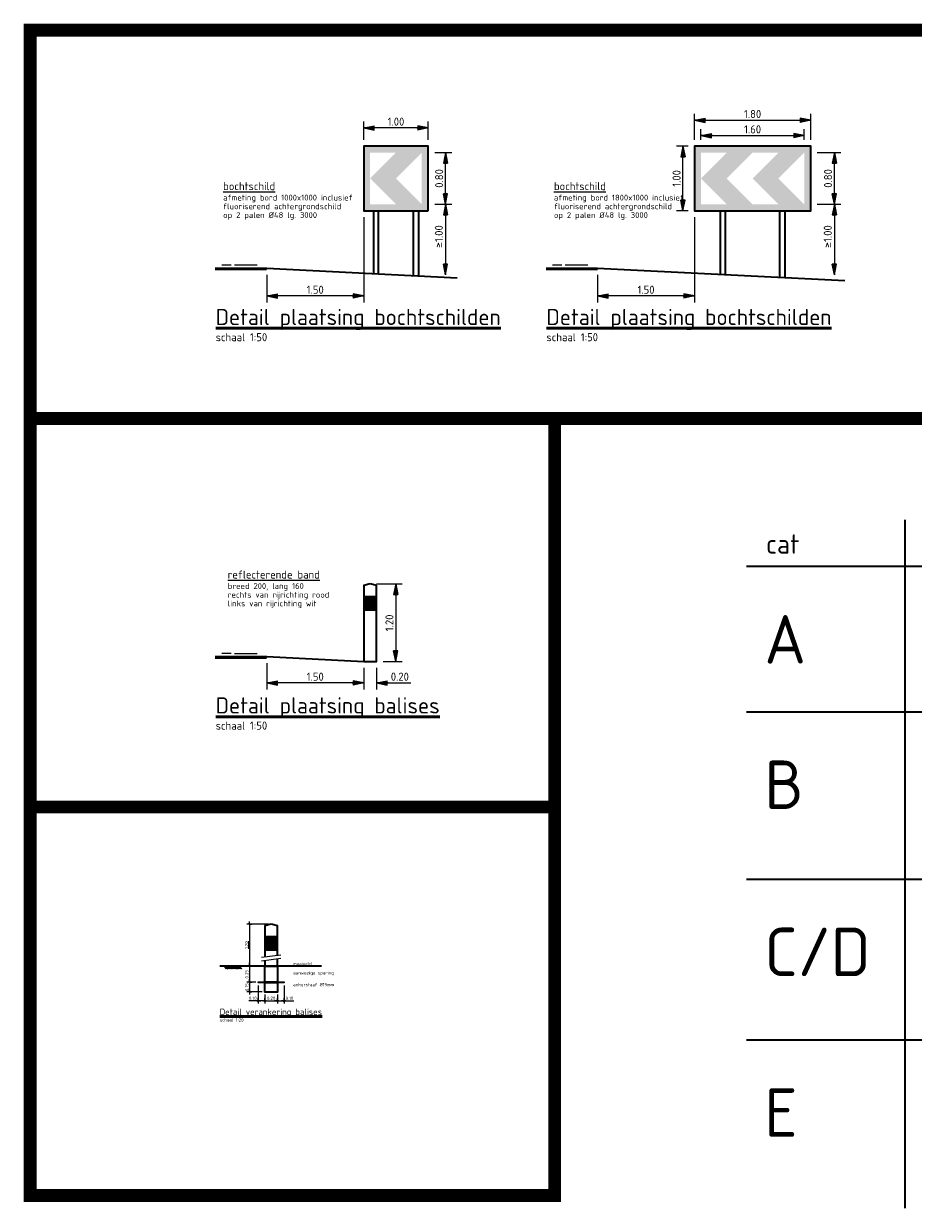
# Model space of a CAD drawing. Header units: metres. Extents: x -699 to 2316, y -1199 to 781.
# Tile 25 of 256: x 176 to 189, y -361 to -342. Entities that reach past the tile are written whole.
import ezdxf
from ezdxf.enums import TextEntityAlignment as Align

# ---------------------------------------------------------------- set-up
doc = ezdxf.new("R2010")
doc.units = ezdxf.units.M
doc.header["$PDMODE"] = 1
doc.linetypes.add('HIDDEN2', pattern=[4.7625, 3.175, -1.5875])
doc.linetypes.add('rtwcenter50', pattern=[15.25, 12, -1.5, 0.25, -1.5])
for name, color, linetype, lineweight in [('dp-nw-kantstrookverruwing', 1, 'ZIGZAG', 25), ('dp-nw-markering', 7, 'Continuous', 35), ('N-WA-VW-VERKEERSTEKEN_BORD-G', 7, 'Continuous', 35), ('to-xx-zichtlijn', 5, 'HIDDEN2', 5), ('X-XX-AL-M', 7, 'Continuous', 18), ('X-XX-AL-T18', 10, 'Continuous', 18), ('X-XX-AL-T25', 7, 'Continuous', 25), ('X-XX-AL-T35', 50, 'Continuous', 35), ('X-XX-AL-T50', 130, 'Continuous', 50)]:
    doc.layers.add(name, color=color, linetype=linetype, lineweight=lineweight)
doc.layers.add('N-WA-VW-VERKEERSTEKEN_GEEL', color=7, linetype='Continuous', lineweight=5, true_color=0xf7b500)
doc.layers.add('N-WA-VW-VERKEERSTEKEN_ROOD', color=7, linetype='Continuous', lineweight=5, true_color=0xbb1e10)
doc.styles.add('NLCS-ISO', font='NLCS-ISO.ttf')
doc.styles.add('NLCS-ISO Standaard', font='NLCS-ISO.ttf')
doc.styles.add('rtw_iso', font='iso-rtw.shx')
doc.linetypes.add('ZIGZAG', pattern='A,0.00254,-5.08,[131,ltypeshp.shx,S=5.08,R=0,X=-5.08,Y=0],-10.16,[131,ltypeshp.shx,S=5.08,R=180,X=5.08,Y=0],-5.08', length=20.32254)
doc.dimstyles.new('NLCS-M50-T25-Pijl-A', dxfattribs={"dimtxt": 0.125, "dimasz": 0.09375, "dimexe": 0.1, "dimexo": 0.1, "dimgap": 0.035, "dimtad": 1, "dimlfac": -1, "dimzin": 0, "dimdsep": 46, "dimtxsty": 'NLCS-ISO Standaard', "dimblk": 'Pijl', "dimblk1": 'Pijl', "dimblk2": 'Pijl', "dimcen": 2.5, "dimdle": 2, "dimclrd": 256, "dimclre": 256, "dimclrt": 256, "dimadec": 0, "dimazin": 0, "dimtfac": 1, "dimtofl": 0, "dimtmove": 0, "dimatfit": 3, "dimldrblk": 'Pijl', "dimfxl": 1, "dimtolj": 1, "dimtzin": 0, "dimlwd": 18, "dimlwe": 18, "dimarcsym": 0})
doc.dimstyles.new('RTW-LGO-20-B', dxfattribs={"dimtxt": 0.05, "dimasz": 0.01, "dimexe": 0.04, "dimexo": 0.04, "dimgap": 0.014, "dimtad": 1, "dimdec": 0, "dimlfac": 1000, "dimzin": 0, "dimdsep": 46, "dimtxsty": 'rtw_iso', "dimblk1": 'RTW-TIC-V1', "dimblk2": 'RTW-TIC-V1', "dimsah": 1, "dimcen": 2.5, "dimdle": 2, "dimclrd": 8, "dimclre": 8, "dimclrt": 256, "dimaunit": 2, "dimadec": 6, "dimazin": 0, "dimtfac": 1, "dimtdec": 4, "dimtmove": 0, "dimatfit": 0, "dimldrblk": 'RTW-TIC-V1', "dimfxl": 1, "dimtolj": 1, "dimtzin": 0, "dimlwd": 18, "dimlwe": 18, "dimarcsym": 0})

# ---------------------------------------------------------------- blocks, each defined once
blk = doc.blocks.new('Pijl')
h = blk.add_hatch(color=256)
h.paths.add_polyline_path([(0, 0), (-1.75, 0.35), (-1.75, 0)])
h.paths.add_polyline_path([(-1.75, 0), (-1.75, -0.35), (0, 0)])
for p, q in [((-1.9, 0), (0, 0)), ((0, 0), (-1.75, 0.35)), ((-1.75, 0.35), (-1.75, -0.35)), ((0, 0), (-1.75, -0.35))]:
    blk.add_line(p, q)
blk = doc.blocks.new('*D895')
at = {"layer": 'Defpoints', "color": 0, "transparency": 16777216}
for p in [(180.79, -352.258), (180.99, -352.258), (180.99, -352.59)]:
    blk.add_point(p, dxfattribs=at)
at = {"layer": 'X-XX-AL-M', "lineweight": 18, "transparency": 16777216}
for p, q in [((180.79, -352.358), (180.79, -352.69)), ((180.99, -352.358), (180.99, -352.69)), ((180.696, -352.59), (180.602, -352.59)), ((181.084, -352.59), (181.522, -352.59))]:
    blk.add_line(p, q, dxfattribs=at)
at = {"layer": 'X-XX-AL-M', "lineweight": 18, "transparency": 16777216, "xscale": 0.09375, "yscale": 0.09375, "zscale": 0.09375}
blk.add_blockref('Pijl', (180.79, -352.59), dxfattribs=at)
at = {"layer": 'X-XX-AL-M', "lineweight": 18, "transparency": 16777216, "xscale": 0.09375, "yscale": 0.09375, "zscale": 0.09375, "rotation": 180}
blk.add_blockref('Pijl', (180.99, -352.59), dxfattribs=at)
at = {"layer": 'X-XX-AL-M', "transparency": 16777216, "insert": (181.35, -352.493), "char_height": 0.125, "attachment_point": 5, "style": 'NLCS-ISO Standaard'}
blk.add_mtext('\\A1;0.20', dxfattribs=at)
blk = doc.blocks.new('*D896')
at = {"layer": 'Defpoints', "color": 0, "transparency": 16777216}
for p in [(180.89, -351.058), (180.99, -352.258), (181.286, -352.258)]:
    blk.add_point(p, dxfattribs=at)
at = {"layer": 'X-XX-AL-M', "lineweight": 18, "transparency": 16777216}
for p, q in [((180.99, -351.058), (181.386, -351.058)), ((181.286, -351.151), (181.286, -352.164)), ((181.09, -352.258), (181.386, -352.258))]:
    blk.add_line(p, q, dxfattribs=at)
at = {"layer": 'X-XX-AL-M', "lineweight": 18, "transparency": 16777216, "xscale": 0.09375, "yscale": 0.09375, "zscale": 0.09375}
for p, rotation in [((181.286, -351.058), 90), ((181.286, -352.258), 270)]:
    blk.add_blockref('Pijl', p, dxfattribs=dict(at, rotation=rotation))
at = {"layer": 'X-XX-AL-M', "transparency": 16777216, "insert": (181.189, -351.66), "char_height": 0.125, "attachment_point": 5, "rotation": 90, "style": 'NLCS-ISO Standaard'}
blk.add_mtext('\\A1;1.20', dxfattribs=at)
blk = doc.blocks.new('*D897')
at = {"layer": 'Defpoints', "color": 0, "transparency": 16777216}
for p in [(179.29, -352.183), (180.79, -352.258), (179.29, -352.59)]:
    blk.add_point(p, dxfattribs=at)
at = {"layer": 'X-XX-AL-M', "lineweight": 18, "transparency": 16777216}
for p, q in [((179.29, -352.283), (179.29, -352.69)), ((180.79, -352.358), (180.79, -352.69)), ((180.696, -352.59), (179.384, -352.59))]:
    blk.add_line(p, q, dxfattribs=at)
at = {"layer": 'X-XX-AL-M', "lineweight": 18, "transparency": 16777216, "xscale": 0.09375, "yscale": 0.09375, "zscale": 0.09375, "rotation": 180}
blk.add_blockref('Pijl', (179.29, -352.59), dxfattribs=at)
at = {"layer": 'X-XX-AL-M', "lineweight": 18, "transparency": 16777216, "xscale": 0.09375, "yscale": 0.09375, "zscale": 0.09375}
blk.add_blockref('Pijl', (180.79, -352.59), dxfattribs=at)
at = {"layer": 'X-XX-AL-M', "transparency": 16777216, "insert": (180.04, -352.493), "char_height": 0.125, "attachment_point": 5, "style": 'NLCS-ISO Standaard'}
blk.add_mtext('\\A1;1.50', dxfattribs=at)
blk = doc.blocks.new('*D898')
at = {"layer": 'Defpoints', "color": 0, "transparency": 16777216}
for p in [(181.79, -345.18), (182.057, -346.273), (182.057, -346.273)]:
    blk.add_point(p, dxfattribs=at)
at = {"layer": 'X-XX-AL-M', "lineweight": 18, "transparency": 16777216}
for p, q in [((181.89, -345.18), (182.157, -345.18)), ((182.057, -345.274), (182.057, -346.179))]:
    blk.add_line(p, q, dxfattribs=at)
at = {"layer": 'X-XX-AL-M', "lineweight": 18, "transparency": 16777216, "xscale": 0.09375, "yscale": 0.09375, "zscale": 0.09375}
for p, rotation in [((182.057, -345.18), 90), ((182.057, -346.273), 270)]:
    blk.add_blockref('Pijl', p, dxfattribs=dict(at, rotation=rotation))
at = {"layer": 'X-XX-AL-M', "transparency": 16777216, "insert": (181.954, -345.68), "char_height": 0.125, "attachment_point": 5, "rotation": 90, "style": 'NLCS-ISO Standaard'}
blk.add_mtext('\\A1;{\\fISOCPEUR|b0|i0|c0|p34;\\H1.0833x;≥}1.00', dxfattribs=at)
blk = doc.blocks.new('*D899')
at = {"layer": 'Defpoints', "color": 0, "transparency": 16777216}
for p in [(180.79, -345.28), (179.29, -346.17), (179.29, -346.6)]:
    blk.add_point(p, dxfattribs=at)
at = {"layer": 'X-XX-AL-M', "lineweight": 18, "transparency": 16777216}
for p, q in [((180.79, -345.38), (180.79, -346.7)), ((179.29, -346.27), (179.29, -346.7)), ((180.696, -346.6), (179.384, -346.6))]:
    blk.add_line(p, q, dxfattribs=at)
at = {"layer": 'X-XX-AL-M', "lineweight": 18, "transparency": 16777216, "xscale": 0.09375, "yscale": 0.09375, "zscale": 0.09375, "rotation": 180}
blk.add_blockref('Pijl', (179.29, -346.6), dxfattribs=at)
at = {"layer": 'X-XX-AL-M', "lineweight": 18, "transparency": 16777216, "xscale": 0.09375, "yscale": 0.09375, "zscale": 0.09375}
blk.add_blockref('Pijl', (180.79, -346.6), dxfattribs=at)
at = {"layer": 'X-XX-AL-M', "transparency": 16777216, "insert": (180.04, -346.503), "char_height": 0.125, "attachment_point": 5, "style": 'NLCS-ISO Standaard'}
blk.add_mtext('\\A1;1.50', dxfattribs=at)
blk = doc.blocks.new('*D900')
at = {"layer": 'Defpoints', "color": 0, "transparency": 16777216}
for p in [(187.712, -345.18), (188.079, -346.273), (188.079, -346.273)]:
    blk.add_point(p, dxfattribs=at)
at = {"layer": 'X-XX-AL-M', "lineweight": 18, "transparency": 16777216}
for p, q in [((187.812, -345.18), (188.179, -345.18)), ((188.079, -345.274), (188.079, -346.179))]:
    blk.add_line(p, q, dxfattribs=at)
at = {"layer": 'X-XX-AL-M', "lineweight": 18, "transparency": 16777216, "xscale": 0.09375, "yscale": 0.09375, "zscale": 0.09375}
for p, rotation in [((188.079, -345.18), 90), ((188.079, -346.273), 270)]:
    blk.add_blockref('Pijl', p, dxfattribs=dict(at, rotation=rotation))
at = {"layer": 'X-XX-AL-M', "transparency": 16777216, "insert": (187.976, -345.68), "char_height": 0.125, "attachment_point": 5, "rotation": 90, "style": 'NLCS-ISO Standaard'}
blk.add_mtext('\\A1;{\\fISOCPEUR|b0|i0|c0|p34;\\H1.0833x;≥}1.00', dxfattribs=at)
blk = doc.blocks.new('*D901')
at = {"layer": 'Defpoints', "color": 0, "transparency": 16777216}
for p in [(185.912, -345.28), (184.412, -346.17), (184.412, -346.6)]:
    blk.add_point(p, dxfattribs=at)
at = {"layer": 'X-XX-AL-M', "lineweight": 18, "transparency": 16777216}
for p, q in [((185.912, -345.38), (185.912, -346.7)), ((184.412, -346.27), (184.412, -346.7)), ((185.818, -346.6), (184.506, -346.6))]:
    blk.add_line(p, q, dxfattribs=at)
at = {"layer": 'X-XX-AL-M', "lineweight": 18, "transparency": 16777216, "xscale": 0.09375, "yscale": 0.09375, "zscale": 0.09375, "rotation": 180}
blk.add_blockref('Pijl', (184.412, -346.6), dxfattribs=at)
at = {"layer": 'X-XX-AL-M', "lineweight": 18, "transparency": 16777216, "xscale": 0.09375, "yscale": 0.09375, "zscale": 0.09375}
blk.add_blockref('Pijl', (185.912, -346.6), dxfattribs=at)
at = {"layer": 'X-XX-AL-M', "transparency": 16777216, "insert": (185.162, -346.503), "char_height": 0.125, "attachment_point": 5, "style": 'NLCS-ISO Standaard'}
blk.add_mtext('\\A1;1.50', dxfattribs=at)
blk = doc.blocks.new('RTW-TIC-V1')
at = {"color": 0, "lineweight": 18}
for p, q in [((0, 0), (-5, 0)), ((-1.4, -1.4), (1.4, 1.4)), ((0, 0), (0, 4)), ((0, 0), (4, 0)), ((0, 0), (0, -4))]:
    blk.add_line(p, q, dxfattribs=at)
blk = doc.blocks.new('*D902')
at = {"layer": 'Defpoints', "color": 0, "transparency": 16777216}
for p in [(179.358, -356.322), (179.02, -356.974), (179.258, -356.974)]:
    blk.add_point(p, dxfattribs=at)
at = {"layer": 'X-XX-AL-M', "color": 8, "lineweight": 18, "transparency": 16777216}
for p, q in [((179.318, -356.322), (178.98, -356.322)), ((179.02, -356.332), (179.02, -356.964)), ((179.218, -356.974), (178.98, -356.974))]:
    blk.add_line(p, q, dxfattribs=at)
at = {"layer": 'X-XX-AL-M', "color": 8, "lineweight": 18, "transparency": 16777216, "xscale": 0.01, "yscale": 0.01, "zscale": 0.01}
for p, rotation in [((179.02, -356.322), 90), ((179.02, -356.974), 270)]:
    blk.add_blockref('RTW-TIC-V1', p, dxfattribs=dict(at, rotation=rotation))
at = {"layer": 'X-XX-AL-M', "transparency": 16777216, "insert": (178.976, -356.648), "char_height": 0.05, "attachment_point": 5, "rotation": 90, "style": 'NLCS-ISO'}
blk.add_mtext('\\A1;{\\L1.20}', dxfattribs=at)
blk = doc.blocks.new('*D903')
at = {"layer": 'Defpoints', "color": 0, "transparency": 16777216}
for p in [(179.258, -356.974), (179.02, -357.224), (179.158, -357.224)]:
    blk.add_point(p, dxfattribs=at)
at = {"layer": 'X-XX-AL-M', "color": 8, "lineweight": 18, "transparency": 16777216}
for p, q in [((179.218, -356.974), (178.98, -356.974)), ((179.02, -356.984), (179.02, -357.214)), ((179.118, -357.224), (178.98, -357.224))]:
    blk.add_line(p, q, dxfattribs=at)
at = {"layer": 'X-XX-AL-M', "color": 8, "lineweight": 18, "transparency": 16777216, "xscale": 0.01, "yscale": 0.01, "zscale": 0.01}
for p, rotation in [((179.02, -356.974), 90), ((179.02, -357.224), 270)]:
    blk.add_blockref('RTW-TIC-V1', p, dxfattribs=dict(at, rotation=rotation))
at = {"layer": 'X-XX-AL-M', "transparency": 16777216, "insert": (178.981, -357.099), "char_height": 0.05, "attachment_point": 5, "rotation": 90, "style": 'NLCS-ISO'}
blk.add_mtext('\\A1;0.25', dxfattribs=at)
blk = doc.blocks.new('*D904')
at = {"layer": 'Defpoints', "color": 0, "transparency": 16777216}
for p in [(179.02, -357.374), (179.158, -357.224), (179.258, -357.374)]:
    blk.add_point(p, dxfattribs=at)
at = {"layer": 'X-XX-AL-M', "color": 8, "lineweight": 18, "transparency": 16777216}
for p, q in [((179.118, -357.224), (178.98, -357.224)), ((179.218, -357.374), (178.98, -357.374)), ((179.02, -357.234), (179.02, -357.364))]:
    blk.add_line(p, q, dxfattribs=at)
at = {"layer": 'X-XX-AL-M', "color": 8, "lineweight": 18, "transparency": 16777216, "xscale": 0.01, "yscale": 0.01, "zscale": 0.01}
for p, rotation in [((179.02, -357.224), 90), ((179.02, -357.374), 270)]:
    blk.add_blockref('RTW-TIC-V1', p, dxfattribs=dict(at, rotation=rotation))
at = {"layer": 'X-XX-AL-M', "transparency": 16777216, "insert": (178.981, -357.299), "char_height": 0.05, "attachment_point": 5, "rotation": 90, "style": 'NLCS-ISO'}
blk.add_mtext('\\A1;0.15', dxfattribs=at)
blk = doc.blocks.new('*D905')
at = {"layer": 'Defpoints', "color": 0, "transparency": 16777216}
for p in [(179.158, -357.234), (179.258, -357.374), (179.258, -357.51)]:
    blk.add_point(p, dxfattribs=at)
at = {"layer": 'X-XX-AL-M', "color": 8, "lineweight": 18, "transparency": 16777216}
for p, q in [((179.158, -357.274), (179.158, -357.55)), ((179.148, -357.51), (179.01, -357.51)), ((179.258, -357.51), (179.158, -357.51)), ((179.258, -357.414), (179.258, -357.55)), ((179.268, -357.51), (179.278, -357.51))]:
    blk.add_line(p, q, dxfattribs=at)
at = {"layer": 'X-XX-AL-M', "color": 8, "lineweight": 18, "transparency": 16777216, "xscale": 0.01, "yscale": 0.01, "zscale": 0.01}
blk.add_blockref('RTW-TIC-V1', (179.158, -357.51), dxfattribs=at)
at = {"layer": 'X-XX-AL-M', "color": 8, "lineweight": 18, "transparency": 16777216, "xscale": 0.01, "yscale": 0.01, "zscale": 0.01, "rotation": 180}
blk.add_blockref('RTW-TIC-V1', (179.258, -357.51), dxfattribs=at)
at = {"layer": 'X-XX-AL-M', "transparency": 16777216, "insert": (179.074, -357.471), "char_height": 0.05, "attachment_point": 5, "style": 'NLCS-ISO'}
blk.add_mtext('\\A1;0.10', dxfattribs=at)
blk = doc.blocks.new('*D906')
at = {"layer": 'Defpoints', "color": 0, "transparency": 16777216}
for p in [(179.258, -357.374), (179.458, -357.374), (179.458, -357.51)]:
    blk.add_point(p, dxfattribs=at)
at = {"layer": 'X-XX-AL-M', "color": 8, "lineweight": 18, "transparency": 16777216}
for p, q in [((179.258, -357.414), (179.258, -357.55)), ((179.268, -357.51), (179.448, -357.51)), ((179.458, -357.414), (179.458, -357.55))]:
    blk.add_line(p, q, dxfattribs=at)
at = {"layer": 'X-XX-AL-M', "color": 8, "lineweight": 18, "transparency": 16777216, "xscale": 0.01, "yscale": 0.01, "zscale": 0.01, "rotation": 180}
blk.add_blockref('RTW-TIC-V1', (179.258, -357.51), dxfattribs=at)
at = {"layer": 'X-XX-AL-M', "color": 8, "lineweight": 18, "transparency": 16777216, "xscale": 0.01, "yscale": 0.01, "zscale": 0.01}
blk.add_blockref('RTW-TIC-V1', (179.458, -357.51), dxfattribs=at)
at = {"layer": 'X-XX-AL-M', "transparency": 16777216, "insert": (179.358, -357.471), "char_height": 0.05, "attachment_point": 5, "style": 'NLCS-ISO'}
blk.add_mtext('\\A1;0.20', dxfattribs=at)
blk = doc.blocks.new('*D907')
at = {"layer": 'Defpoints', "color": 0, "transparency": 16777216}
for p in [(179.458, -357.374), (179.558, -357.234), (179.458, -357.51)]:
    blk.add_point(p, dxfattribs=at)
at = {"layer": 'X-XX-AL-M', "color": 8, "lineweight": 18, "transparency": 16777216}
for p, q in [((179.558, -357.274), (179.558, -357.55)), ((179.448, -357.51), (179.438, -357.51)), ((179.458, -357.414), (179.458, -357.55)), ((179.458, -357.51), (179.558, -357.51)), ((179.568, -357.51), (179.706, -357.51))]:
    blk.add_line(p, q, dxfattribs=at)
at = {"layer": 'X-XX-AL-M', "color": 8, "lineweight": 18, "transparency": 16777216, "xscale": 0.01, "yscale": 0.01, "zscale": 0.01}
blk.add_blockref('RTW-TIC-V1', (179.458, -357.51), dxfattribs=at)
at = {"layer": 'X-XX-AL-M', "color": 8, "lineweight": 18, "transparency": 16777216, "xscale": 0.01, "yscale": 0.01, "zscale": 0.01, "rotation": 180}
blk.add_blockref('RTW-TIC-V1', (179.558, -357.51), dxfattribs=at)
at = {"layer": 'X-XX-AL-M', "transparency": 16777216, "insert": (179.642, -357.471), "char_height": 0.05, "attachment_point": 5, "style": 'NLCS-ISO'}
blk.add_mtext('\\A1;0.10', dxfattribs=at)
blk = doc.blocks.new('*D911')
at = {"layer": 'Defpoints', "color": 0, "transparency": 16777216}
for p in [(181.79, -344.38), (182.057, -344.38), (181.79, -345.18)]:
    blk.add_point(p, dxfattribs=at)
at = {"layer": 'X-XX-AL-M', "lineweight": 18, "transparency": 16777216}
for p, q in [((181.89, -344.38), (182.157, -344.38)), ((182.057, -345.086), (182.057, -344.474)), ((181.89, -345.18), (182.157, -345.18))]:
    blk.add_line(p, q, dxfattribs=at)
at = {"layer": 'X-XX-AL-M', "lineweight": 18, "transparency": 16777216, "xscale": 0.09375, "yscale": 0.09375, "zscale": 0.09375}
for p, rotation in [((182.057, -344.38), 90), ((182.057, -345.18), 270)]:
    blk.add_blockref('Pijl', p, dxfattribs=dict(at, rotation=rotation))
at = {"layer": 'X-XX-AL-M', "transparency": 16777216, "insert": (181.959, -344.78), "char_height": 0.125, "attachment_point": 5, "rotation": 90, "style": 'NLCS-ISO Standaard'}
blk.add_mtext('\\A1;0.80', dxfattribs=at)
blk = doc.blocks.new('*D912')
at = {"layer": 'Defpoints', "color": 0, "transparency": 16777216}
for p in [(180.79, -343.999), (180.79, -344.28), (181.79, -344.28)]:
    blk.add_point(p, dxfattribs=at)
at = {"layer": 'X-XX-AL-M', "lineweight": 18, "transparency": 16777216}
for p, q in [((180.79, -344.18), (180.79, -343.899)), ((181.696, -343.999), (180.884, -343.999)), ((181.79, -344.18), (181.79, -343.899))]:
    blk.add_line(p, q, dxfattribs=at)
at = {"layer": 'X-XX-AL-M', "lineweight": 18, "transparency": 16777216, "xscale": 0.09375, "yscale": 0.09375, "zscale": 0.09375, "rotation": 180}
blk.add_blockref('Pijl', (180.79, -343.999), dxfattribs=at)
at = {"layer": 'X-XX-AL-M', "lineweight": 18, "transparency": 16777216, "xscale": 0.09375, "yscale": 0.09375, "zscale": 0.09375}
blk.add_blockref('Pijl', (181.79, -343.999), dxfattribs=at)
at = {"layer": 'X-XX-AL-M', "transparency": 16777216, "insert": (181.29, -343.901), "char_height": 0.125, "attachment_point": 5, "style": 'NLCS-ISO Standaard'}
blk.add_mtext('\\A1;1.00', dxfattribs=at)
blk = doc.blocks.new('*D913')
at = {"layer": 'Defpoints', "color": 0, "transparency": 16777216}
for p in [(187.612, -344.117), (186.012, -344.28), (187.612, -344.28)]:
    blk.add_point(p, dxfattribs=at)
at = {"layer": 'X-XX-AL-M', "lineweight": 18, "transparency": 16777216}
for p, q in [((186.012, -344.18), (186.012, -344.017)), ((186.106, -344.117), (187.518, -344.117)), ((187.612, -344.18), (187.612, -344.017))]:
    blk.add_line(p, q, dxfattribs=at)
at = {"layer": 'X-XX-AL-M', "lineweight": 18, "transparency": 16777216, "xscale": 0.09375, "yscale": 0.09375, "zscale": 0.09375, "rotation": 180}
blk.add_blockref('Pijl', (186.012, -344.117), dxfattribs=at)
at = {"layer": 'X-XX-AL-M', "lineweight": 18, "transparency": 16777216, "xscale": 0.09375, "yscale": 0.09375, "zscale": 0.09375}
blk.add_blockref('Pijl', (187.612, -344.117), dxfattribs=at)
at = {"layer": 'X-XX-AL-M', "transparency": 16777216, "insert": (186.812, -344.02), "char_height": 0.125, "attachment_point": 5, "style": 'NLCS-ISO Standaard'}
blk.add_mtext('\\A1;1.60', dxfattribs=at)
blk = doc.blocks.new('*D914')
at = {"layer": 'Defpoints', "color": 0, "transparency": 16777216}
for p in [(187.712, -343.88), (185.912, -344.28), (187.712, -344.28)]:
    blk.add_point(p, dxfattribs=at)
at = {"layer": 'X-XX-AL-M', "lineweight": 18, "transparency": 16777216}
for p, q in [((185.912, -344.18), (185.912, -343.78)), ((187.712, -344.18), (187.712, -343.78)), ((186.006, -343.88), (187.618, -343.88))]:
    blk.add_line(p, q, dxfattribs=at)
at = {"layer": 'X-XX-AL-M', "lineweight": 18, "transparency": 16777216, "xscale": 0.09375, "yscale": 0.09375, "zscale": 0.09375, "rotation": 180}
blk.add_blockref('Pijl', (185.912, -343.88), dxfattribs=at)
at = {"layer": 'X-XX-AL-M', "lineweight": 18, "transparency": 16777216, "xscale": 0.09375, "yscale": 0.09375, "zscale": 0.09375}
blk.add_blockref('Pijl', (187.712, -343.88), dxfattribs=at)
at = {"layer": 'X-XX-AL-M', "transparency": 16777216, "insert": (186.812, -343.783), "char_height": 0.125, "attachment_point": 5, "style": 'NLCS-ISO Standaard'}
blk.add_mtext('\\A1;1.80', dxfattribs=at)
blk = doc.blocks.new('*D915')
at = {"layer": 'Defpoints', "color": 0, "transparency": 16777216}
for p in [(187.712, -344.38), (188.079, -344.38), (187.712, -345.18)]:
    blk.add_point(p, dxfattribs=at)
at = {"layer": 'X-XX-AL-M', "lineweight": 18, "transparency": 16777216}
for p, q in [((187.812, -344.38), (188.179, -344.38)), ((188.079, -345.086), (188.079, -344.474)), ((187.812, -345.18), (188.179, -345.18))]:
    blk.add_line(p, q, dxfattribs=at)
at = {"layer": 'X-XX-AL-M', "lineweight": 18, "transparency": 16777216, "xscale": 0.09375, "yscale": 0.09375, "zscale": 0.09375}
for p, rotation in [((188.079, -344.38), 90), ((188.079, -345.18), 270)]:
    blk.add_blockref('Pijl', p, dxfattribs=dict(at, rotation=rotation))
at = {"layer": 'X-XX-AL-M', "transparency": 16777216, "insert": (187.981, -344.78), "char_height": 0.125, "attachment_point": 5, "rotation": 90, "style": 'NLCS-ISO Standaard'}
blk.add_mtext('\\A1;0.80', dxfattribs=at)
blk = doc.blocks.new('*D916')
at = {"layer": 'Defpoints', "color": 0, "transparency": 16777216}
for p in [(185.733, -344.28), (185.912, -344.28), (185.912, -345.28)]:
    blk.add_point(p, dxfattribs=at)
at = {"layer": 'X-XX-AL-M', "lineweight": 18, "transparency": 16777216}
for p, q in [((185.812, -344.28), (185.633, -344.28)), ((185.733, -345.186), (185.733, -344.374)), ((185.812, -345.28), (185.633, -345.28))]:
    blk.add_line(p, q, dxfattribs=at)
at = {"layer": 'X-XX-AL-M', "lineweight": 18, "transparency": 16777216, "xscale": 0.09375, "yscale": 0.09375, "zscale": 0.09375}
for p, rotation in [((185.733, -344.28), 90), ((185.733, -345.28), 270)]:
    blk.add_blockref('Pijl', p, dxfattribs=dict(at, rotation=rotation))
at = {"layer": 'X-XX-AL-M', "transparency": 16777216, "insert": (185.635, -344.78), "char_height": 0.125, "attachment_point": 5, "rotation": 90, "style": 'NLCS-ISO Standaard'}
blk.add_mtext('\\A1;1.00', dxfattribs=at)

msp = doc.modelspace()

# ---------------------------------------------------------------- hatches: boundary and pattern name
at = {"layer": 'N-WA-VW-VERKEERSTEKEN_GEEL'}
h = msp.add_hatch(color=256, dxfattribs=at)
h.dxf.hatch_style = 1
h.paths.add_polyline_path([(181.7899, -344.2801), (180.7899, -344.2801), (180.7899, -345.2801), (181.7899, -345.2801)])
h.paths.add_polyline_path([(181.6899, -344.3801), (181.6899, -345.1801), (180.8899, -345.1801), (180.8899, -344.3801)], flags=16)
h = msp.add_hatch(color=256, dxfattribs=at)
h.dxf.hatch_style = 1
h.paths.add_polyline_path([(187.712, -344.2801), (186.812, -344.2801), (185.912, -344.2801), (185.912, -345.2801), (186.812, -345.2801), (187.712, -345.2801)])
h.paths.add_polyline_path([(187.612, -344.3801), (187.612, -345.1801), (186.812, -345.1801), (186.012, -345.1801), (186.012, -344.3801), (186.812, -344.3801)], flags=16)
at = {"layer": 'N-WA-VW-VERKEERSTEKEN_ROOD'}
for points in [[(181.6899, -344.3801), (181.2899, -344.3801), (180.8899, -344.7801), (181.2899, -345.1801), (181.3299, -345.1801), (181.6899, -345.1801), (181.2899, -344.7801)], [(186.812, -344.3801), (186.412, -344.3801), (186.012, -344.7801), (186.412, -345.1801), (186.452, -345.1801), (186.812, -345.1801), (186.412, -344.7801)], [(187.612, -344.3801), (187.212, -344.3801), (186.812, -344.7801), (187.212, -345.1801), (187.252, -345.1801), (187.612, -345.1801), (187.212, -344.7801)], [(180.7899, -351.2577), (180.7899, -351.4577), (180.9899, -351.4577), (180.9899, -351.2577)], [(179.2575, -356.5225), (179.2575, -356.7225), (179.4575, -356.7225), (179.4575, -356.5225)]]:
    msp.add_hatch(color=256, dxfattribs=at).paths.add_polyline_path(points)

# ---------------------------------------------------------------- linework, layer by layer
at = {"layer": 'dp-nw-kantstrookverruwing', "ltscale": 0.08}
for p, q in [((179.1399, -346.1251), (178.7899, -346.1251)), ((184.262, -346.1251), (183.912, -346.1251)), ((179.1399, -352.1377), (178.7899, -352.1377))]:
    msp.add_line(p, q, dxfattribs=at)
at = {"layer": 'dp-nw-markering', "flags": 128}
for points, const_width in [([(178.4897, -346.1801), (179.2899, -346.1801)], 0.05), ([(178.5899, -346.1201), (178.7399, -346.1201)], 0.02), ([(183.6118, -346.1801), (184.412, -346.1801)], 0.05), ([(183.712, -346.1201), (183.862, -346.1201)], 0.02), ([(178.4897, -352.1927), (179.2899, -352.1927)], 0.05), ([(178.5899, -352.1327), (178.7399, -352.1327)], 0.02)]:
    msp.add_lwpolyline(points, dxfattribs=dict(at, const_width=const_width))
at = {"layer": 'N-WA-VW-VERKEERSTEKEN_BORD-G'}
for p, q in [((179.2899, -346.1701), (182.2357, -346.3174)), ((184.412, -346.1701), (188.2415, -346.3616)), ((179.2899, -352.1827), (180.7899, -352.2577)), ((180.1388, -356.9744), (178.5611, -356.9744))]:
    msp.add_line(p, q, dxfattribs=at)
at = {"layer": 'N-WA-VW-VERKEERSTEKEN_BORD-G', "color": 8, "lineweight": 9}
for p, q in [((178.6228, -356.9744), (178.6628, -357.0144)), ((178.6388, -356.9744), (178.6708, -357.0064)), ((178.6548, -356.9744), (178.6788, -356.9984)), ((178.6628, -357.0144), (178.7028, -356.9744)), ((178.6708, -356.9744), (178.6868, -356.9904)), ((178.6788, -357.0144), (178.7108, -356.9824)), ((178.6868, -356.9744), (178.6948, -356.9824)), ((178.6948, -357.0144), (178.7188, -356.9904)), ((178.7028, -356.9744), (178.7428, -357.0144)), ((178.7108, -357.0144), (178.7268, -356.9984)), ((178.7188, -356.9744), (178.7508, -357.0064)), ((178.7268, -357.0144), (178.7348, -357.0064)), ((178.7348, -356.9744), (178.7588, -356.9984)), ((178.7428, -357.0144), (178.7828, -356.9744)), ((178.7508, -356.9744), (178.7668, -356.9904)), ((178.7588, -357.0144), (178.7908, -356.9824)), ((178.7668, -356.9744), (178.7748, -356.9824)), ((178.7748, -357.0144), (178.7988, -356.9904)), ((178.7828, -356.9744), (178.8228, -357.0144)), ((178.7908, -357.0144), (178.8068, -356.9984)), ((178.7988, -356.9744), (178.8308, -357.0064)), ((178.8068, -357.0144), (178.8148, -357.0064)), ((178.8148, -356.9744), (178.8388, -356.9984)), ((178.8228, -357.0144), (178.8628, -356.9744)), ((178.8308, -356.9744), (178.8468, -356.9904)), ((178.8388, -357.0144), (178.8708, -356.9824)), ((178.8468, -356.9744), (178.8548, -356.9824)), ((178.8548, -357.0144), (178.8788, -356.9904)), ((178.8628, -356.9744), (178.9028, -357.0144)), ((178.8708, -357.0144), (178.8868, -356.9984)), ((178.8868, -357.0144), (178.8948, -357.0064))]:
    msp.add_line(p, q, dxfattribs=at)
at = {"layer": 'N-WA-VW-VERKEERSTEKEN_BORD-G', "const_width": 0.2}
for points in [[(183.7477, -348.4973), (175.6256, -348.4973), (175.6256, -342.4847), (183.7477, -342.4847)], [(183.7477, -342.4847), (192.8697, -342.4847), (192.8697, -348.4973), (183.7477, -348.4973)]]:
    msp.add_lwpolyline(points, dxfattribs=at)
at = {"layer": 'N-WA-VW-VERKEERSTEKEN_BORD-G', "color": 7, "flags": 128}
msp.add_lwpolyline([(181.7899, -345.2801), (181.7899, -344.2801), (180.7899, -344.2801), (180.7899, -345.2801)], close=True, dxfattribs=at)
for points in [[(186.812, -344.2801), (185.912, -344.2801), (185.912, -345.2801), (186.812, -345.2801)], [(186.812, -345.2801), (187.712, -345.2801), (187.712, -344.2801), (186.812, -344.2801)], [(180.9399, -345.2801), (180.9399, -346.2526)], [(181.0199, -346.2566), (181.0199, -345.2801)], [(181.5599, -346.2836), (181.5599, -345.2801)], [(181.6399, -345.2801), (181.6399, -346.2876)], [(186.312, -345.2801), (186.312, -346.2651)], [(186.392, -346.2691), (186.392, -345.2801)], [(187.232, -346.3111), (187.232, -345.2801)], [(187.312, -345.2801), (187.312, -346.3151)]]:
    msp.add_lwpolyline(points, dxfattribs=at)
at = {"layer": 'N-WA-VW-VERKEERSTEKEN_BORD-G', "const_width": 0.2}
for points in [[(175.6256, -348.4973), (183.7477, -348.4973), (183.7477, -354.5099), (175.6256, -354.5099)], [(175.6256, -354.5099), (183.7477, -354.5099), (183.7477, -360.5225), (175.6256, -360.5225)]]:
    msp.add_lwpolyline(points, close=True, dxfattribs=at)
at = {"layer": 'N-WA-VW-VERKEERSTEKEN_BORD-G'}
for points in [[(180.7899, -351.2577), (180.9899, -351.2577), (180.9899, -351.0827), (180.8899, -351.0577)], [(180.8899, -351.0577), (180.7899, -351.0827), (180.7899, -351.2577)], [(179.3575, -356.3225), (179.2575, -356.3475), (179.2575, -356.8302)], [(179.4575, -356.8052), (179.4575, -356.3475), (179.3575, -356.3225)], [(179.2575, -356.8837), (179.2575, -356.9744), (179.4575, -356.9744), (179.4575, -356.8587)]]:
    msp.add_lwpolyline(points, dxfattribs=at)
for points in [[(180.7899, -351.4577), (180.9899, -351.4577), (180.9899, -351.2577), (180.7899, -351.2577)], [(180.7899, -352.2577), (180.9899, -352.2577), (180.9899, -351.4577), (180.7899, -351.4577)], [(179.2575, -356.7225), (179.4575, -356.7225), (179.4575, -356.5225), (179.2575, -356.5225)], [(179.2575, -356.9744), (179.4575, -356.9744), (179.4575, -357.3744), (179.2575, -357.3744)]]:
    msp.add_lwpolyline(points, close=True, dxfattribs=at)
at = {"layer": 'N-WA-VW-VERKEERSTEKEN_BORD-G', "lineweight": 25}
for points in [[(179.2575, -357.2344), (179.1575, -357.2344), (179.1575, -357.2144), (179.2575, -357.2144)], [(179.4575, -357.2144), (179.5575, -357.2144), (179.5575, -357.2344), (179.4575, -357.2344)]]:
    msp.add_lwpolyline(points, dxfattribs=at)
at = {"layer": 'N-WA-VW-VERKEERSTEKEN_BORD-G', "linetype": 'HIDDEN2', "lineweight": 25, "ltscale": 0.5}
msp.add_lwpolyline([(179.2575, -357.2344), (179.4575, -357.2344), (179.4575, -357.2144), (179.2575, -357.2144)], close=True, dxfattribs=at)
at = {"layer": 'to-xx-zichtlijn', "linetype": 'rtwcenter50', "lineweight": 25, "ltscale": 0.4}
for p, q in [((179.2075, -356.8365), (179.5075, -356.799)), ((179.2075, -356.89), (179.5075, -356.8525))]:
    msp.add_line(p, q, dxfattribs=at)
at = {"layer": 'X-XX-AL-T35'}
for p, q in [((189.1694, -350.0657), (189.1694, -360.7225)), ((203.0013, -350.7894), (186.7201, -350.7894)), ((186.7201, -353.0394), (203.0013, -353.0394)), ((186.7201, -355.6278), (203.0013, -355.6278)), ((186.7201, -358.1162), (203.0013, -358.1162))]:
    msp.add_line(p, q, dxfattribs=at)

# ---------------------------------------------------------------- texts
at = {"layer": 'X-XX-AL-M', "style": 'NLCS-ISO Standaard'}
msp.add_text('maaiveld', height=0.05, dxfattribs=at).set_placement((179.6985, -356.9744), align=Align.BOTTOM_LEFT)
at = {"layer": 'X-XX-AL-M', "char_height": 0.05, "attachment_point": 7, "style": 'NLCS-ISO Standaard'}
for s, insert in [('aanwezige sparing', (179.6985, -357.1186)), ('ankerstaaf %%C19mm', (179.6985, -357.2851))]:
    msp.add_mtext(s, dxfattribs=dict(at, insert=insert))
at = {"layer": 'X-XX-AL-T18', "style": 'NLCS-ISO'}
for s, p in [('afmeting bord 1000x1000 inclusief', (178.6141, -345.122)), ('afmeting bord 1800x1000 inclusief', (183.7361, -345.122)), ('fluoriserend achtergrondschild', (178.6141, -345.257)), ('op 2 palen %%C48 lg. 3000', (178.6141, -345.392)), ('fluoriserend achtergrondschild', (183.7361, -345.257)), ('op 2 palen %%C48 lg. 3000', (183.7361, -345.392)), ('breed 200, lang 160', (178.6852, -351.1344)), ('rechts van rijrichting rood', (178.6852, -351.2694)), ('links van rijrichting wit', (178.6852, -351.4044))]:
    msp.add_text(s, height=0.09, dxfattribs=at).set_placement(p)
at = {"layer": 'X-XX-AL-T25', "style": 'NLCS-ISO'}
for s, height, p in [('%%Ubochtschild', 0.125, (178.6141, -344.962)), ('%%Ubochtschild', 0.125, (183.7361, -344.962)), ('schaal 1:50', 0.125, (178.4986, -347.3002)), ('schaal 1:50', 0.125, (183.6207, -347.3002)), ('%%Ureflecterende band', 0.125, (178.6852, -350.9744)), ('schaal 1:50', 0.125, (178.4986, -353.3128)), ('schaal 1:20', 0.05, (178.5617, -357.8315))]:
    msp.add_text(s, height=height, dxfattribs=at).set_placement(p)
at = {"layer": 'X-XX-AL-T35', "style": 'NLCS-ISO'}
for s, height, p in [('cat', 0.3, (187.0201, -350.5894)), ('A', 0.75, (186.9951, -352.2894)), ('B', 0.75, (186.9951, -354.5394)), ('C/D', 0.75, (186.9951, -357.1278)), ('E', 0.75, (186.9951, -359.6162))]:
    msp.add_text(s, height=height, dxfattribs=at).set_placement(p)
at = {"layer": 'X-XX-AL-T50', "style": 'NLCS-ISO'}
for s, height, p in [('%%UDetail plaatsing bochtschilden', 0.25, (178.4986, -347.0502)), ('%%UDetail plaatsing bochtschilden', 0.25, (183.6207, -347.0502)), ('%%UDetail plaatsing balises', 0.25, (178.4986, -353.0628)), ('%%UDetail verankering balises', 0.1, (178.5617, -357.7315))]:
    msp.add_text(s, height=height, dxfattribs=at).set_placement(p)

# ---------------------------------------------------------------- dimensions: what is measured, and where the dimension line sits
at = {"layer": 'X-XX-AL-M'}
for base, p1, p2, picture, middle in [((180.7899, -343.9986), (181.7899, -344.2801), (180.7899, -344.2801), '*D912', (181.2899, -343.9011)), ((187.712, -343.8801), (185.912, -344.2801), (187.712, -344.2801), '*D914', (186.812, -343.7826)), ((187.612, -344.1174), (186.012, -344.2801), (187.612, -344.2801), '*D913', (186.812, -344.0199)), ((179.2899, -346.6002), (180.7899, -345.2801), (179.2899, -346.1701), '*D899', (180.0399, -346.5027)), ((184.412, -346.6002), (185.912, -345.2801), (184.412, -346.1701), '*D901', (185.162, -346.5027)), ((179.2899, -352.5903), (180.7899, -352.2577), (179.2899, -352.1827), '*D897', (180.0399, -352.4928)), ((180.9899, -352.5903), (180.7899, -352.2577), (180.9899, -352.2577), '*D895', (181.3499, -352.4928))]:
    dim = msp.add_linear_dim(base=base, p1=p1, p2=p2, dimstyle='NLCS-M50-T25-Pijl-A', dxfattribs=at)
    dim.commit()
    dim.dimension.update_dxf_attribs({"geometry": picture, "text_midpoint": middle})
for base, p1, p2, picture, middle in [((182.0566, -344.3801), (181.7899, -345.1801), (181.7899, -344.3801), '*D911', (181.9591, -344.7801)), ((185.7327, -344.2801), (185.912, -345.2801), (185.912, -344.2801), '*D916', (185.6352, -344.7801)), ((188.0787, -344.3801), (187.712, -345.1801), (187.712, -344.3801), '*D915', (187.9812, -344.7801))]:
    dim = msp.add_linear_dim(base=base, p1=p1, p2=p2, angle=90, dimstyle='NLCS-M50-T25-Pijl-A', dxfattribs=at)
    dim.commit()
    dim.dimension.update_dxf_attribs({"geometry": picture, "text_midpoint": middle})
for base, p1, p2, picture, middle in [((182.0566, -346.2731), (181.7899, -345.1801), (182.0566, -346.2731), '*D898', (182.0566, -345.6801)), ((188.0787, -346.2731), (187.712, -345.1801), (188.0787, -346.2731), '*D900', (188.0787, -345.6801))]:
    dim = msp.add_linear_dim(base=base, p1=p1, p2=p2, angle=90, text='{\\fISOCPEUR|b0|i0|c0|p34;\\H1.0833x;≥}1.00', dimstyle='NLCS-M50-T25-Pijl-A', dxfattribs=at)
    dim.commit()
    dim.dimension.update_dxf_attribs({"geometry": picture, "text_midpoint": middle, "dimtype": 160})
dim = msp.add_linear_dim(base=(181.286, -352.2577), p1=(180.8899, -351.0577), p2=(180.9899, -352.2577), angle=90, dimstyle='NLCS-M50-T25-Pijl-A', dxfattribs=at)
dim.commit()
dim.dimension.update_dxf_attribs({"geometry": '*D896', "text_midpoint": (181.286, -351.6602), "dimtype": 160})
for base, p1, p2, text, override, picture, middle in [((179.0202, -356.9744), (179.3575, -356.3225), (179.2575, -356.9744), '{\\L1.20}', {"dimtxsty": 'NLCS-ISO'}, '*D902', (178.9762, -356.6484)), ((179.0202, -357.2244), (179.2575, -356.9744), (179.1575, -357.2244), '0.25', {"dimtxsty": 'NLCS-ISO', "dimtmove": 1}, '*D903', (178.9812, -357.0994)), ((179.0202, -357.3744), (179.1575, -357.2244), (179.2575, -357.3744), '0.15', {"dimtxsty": 'NLCS-ISO', "dimtmove": 1}, '*D904', (178.9812, -357.2994))]:
    dim = msp.add_linear_dim(base=base, p1=p1, p2=p2, angle=90, text=text, dimstyle='RTW-LGO-20-B', override=override, dxfattribs=at)
    dim.commit()
    dim.dimension.update_dxf_attribs({"geometry": picture, "text_midpoint": middle})
dim = msp.add_linear_dim(base=(179.2575, -357.5097), p1=(179.1575, -357.2344), p2=(179.2575, -357.3744), text='0.10', dimstyle='RTW-LGO-20-B', override={"dimtxsty": 'NLCS-ISO'}, dxfattribs=at)
dim.commit()
dim.dimension.update_dxf_attribs({"geometry": '*D905', "text_midpoint": (179.0735, -357.5097), "dimtype": 160})
dim = msp.add_linear_dim(base=(179.4575, -357.5097), p1=(179.2575, -357.3744), p2=(179.4575, -357.3744), text='0.20', dimstyle='RTW-LGO-20-B', override={"dimtxsty": 'NLCS-ISO', "dimtmove": 1}, dxfattribs=at)
dim.commit()
dim.dimension.update_dxf_attribs({"geometry": '*D906', "text_midpoint": (179.3575, -357.4707)})
dim = msp.add_linear_dim(base=(179.4575, -357.5097), p1=(179.5575, -357.2344), p2=(179.4575, -357.3744), angle=180, text='0.10', dimstyle='RTW-LGO-20-B', override={"dimtxsty": 'NLCS-ISO'}, dxfattribs=at)
dim.commit()
dim.dimension.update_dxf_attribs({"geometry": '*D907', "text_midpoint": (179.6415, -357.5097), "dimtype": 160})

doc.saveas('drawing.dxf')
